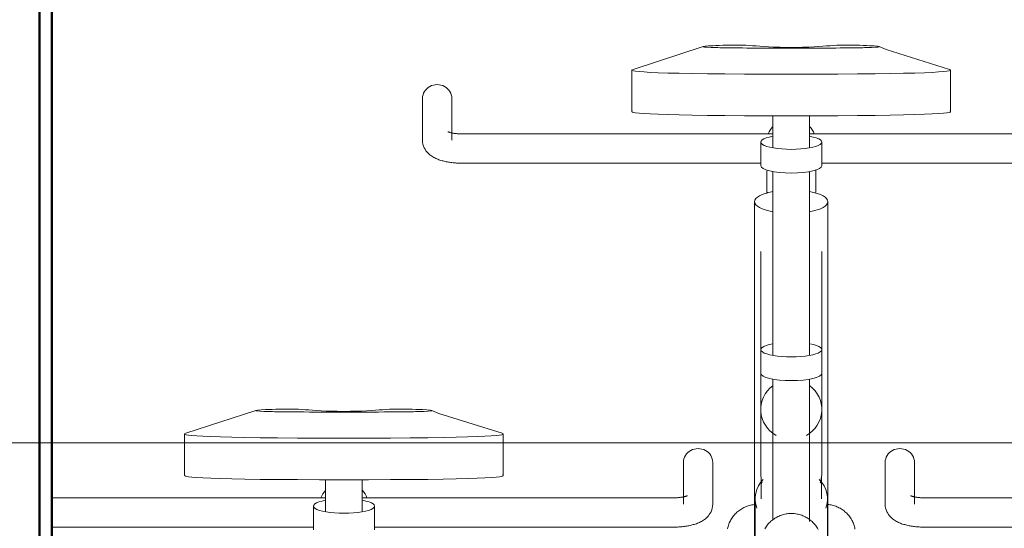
# Model space of a CAD drawing. Extents: x 50445 to 145605, y -10968 to 41989.
# Tile 98 of 256: x 85830 to 86636, y 317 to 734. Entities that reach past the tile are written whole.
import ezdxf

# ---------------------------------------------------------------- set-up
doc = ezdxf.new("R2010")
doc.units = 0
doc.header["$LTSCALE"] = 414.30304
doc.header["$MEASUREMENT"] = 0
for name, color, linetype, lineweight in [('A-DETL', 5, 'CONTINUOUS', 18), ('A-EQPM', 6, 'CONTINUOUS', 18), ('I-WALL', 2, 'CONTINUOUS', 25)]:
    doc.layers.add(name, color=color, linetype=linetype, lineweight=lineweight)

# ---------------------------------------------------------------- blocks, each defined once
blk = doc.blocks.new('97_KA_gestapelde fietsenstalling 8 fietsen 1600x1900 - Type-8006210-plotview doorsnede C C  -  1 op 100')
at = {"layer": 'A-EQPM'}
for p, q in [((5210.13, 44.3), (5152.74, 25.69)), ((5269.1, 43.1), (5295.3, 43.1)), ((5151.71, 25.1), (5151.71, -8.98)), ((5412.69, -8.98), (5412.69, 25.1)), ((4980.2, 1.91), (4980.2, -32.29)), ((5004.2, -32.29), (5004.2, 1.91)), ((5267.2, -12.32), (5267.2, -38.54)), ((5297.2, -38.54), (5297.2, -12.32)), ((5267.2, -27.13), (5012.2, -27.13)), ((5552.2, -27.13), (5297.12, -27.13)), ((5257.2, -33.87), (5257.2, -53.3)), ((5307.2, -53.3), (5307.2, -33.87)), ((5012.2, -51.13), (5257.2, -51.13)), ((5307.1, -51.13), (5552.2, -51.13)), ((5267.2, -57.99), (5267.2, -208.13)), ((5297.2, -208.13), (5297.2, -57.99)), ((5262.67, -74.78), (5262.2, -76.01)), ((5252.2, -82.63), (5252.2, -184.84)), ((5312.2, -184.84), (5312.2, -82.63)), ((5257.2, -123.36), (5257.2, -203.83)), ((5307.2, -203.83), (5307.2, -123.36)), ((5252.2, -152.21), (5252.2, -362.96)), ((5312.2, -362.96), (5312.2, -152.21)), ((5257.2, -203.83), (5257.2, -223.26)), ((5307.2, -223.26), (5307.2, -203.83)), ((5257.2, -223.26), (5257.2, -252.82)), ((5307.2, -252.82), (5307.2, -223.26)), ((5267.2, -227.94), (5267.2, -343.5)), ((5297.2, -344.41), (5297.2, -227.94)), ((4843.83, -253.7), (4786.44, -272.31)), ((4902.8, -254.9), (4929, -254.9)), ((5257.2, -252.82), (5257.2, -304.8)), ((5307.2, -304.8), (5307.2, -252.82)), ((4785.41, -272.9), (4785.41, -306.98)), ((5046.39, -306.98), (5046.39, -272.9)), ((5193.9, -296.09), (5193.9, -330.29)), ((5217.9, -330.29), (5217.9, -296.09)), ((5257.2, -298.21), (5257.2, -304.8)), ((5307.2, -304.8), (5307.2, -298.21)), ((5359.1, -296.09), (5359.1, -330.29)), ((5383.1, -330.29), (5383.1, -296.09)), ((4900.9, -310.32), (4900.9, -336.54)), ((4930.9, -336.54), (4930.9, -310.32)), ((5257.55, -310.69), (5257.55, -325.86)), ((5306.85, -325.86), (5306.85, -310.69)), ((4900.9, -325.13), (4676.6, -325.13)), ((5185.9, -325.13), (4930.82, -325.13)), ((5252.55, -325.86), (5252.55, -362.96)), ((5311.85, -363), (5311.85, -325.86)), ((5646.1, -325.13), (5391.1, -325.13)), ((4890.9, -331.87), (4890.9, -351.3)), ((4940.9, -351.3), (4940.9, -331.87)), ((4676.6, -349.13), (4890.9, -349.13)), ((4940.8, -349.13), (5185.9, -349.13)), ((5391.1, -349.13), (5636.1, -349.13))]:
    blk.add_line(p, q, dxfattribs=at)
at = {"layer": 'A-EQPM', "flags": 128}
for points in [[(5411.66, 25.69), (5359.96, 42), (5354.27, 44.3)], [(5000.99, -25.39), (5001.02, -25.4), (5001.1, -25.44), (5001.23, -25.5), (5001.4, -25.58), (5001.62, -25.66), (5001.88, -25.75), (5002.18, -25.85), (5002.51, -25.96), (5002.88, -26.06), (5003.28, -26.17), (5003.71, -26.27), (5004.16, -26.37), (5004.64, -26.47), (5005.14, -26.56), (5005.67, -26.65), (5006.21, -26.73), (5006.77, -26.8), (5007.35, -26.87), (5007.94, -26.93), (5008.54, -26.99), (5009.15, -27.03), (5009.77, -27.07), (5010.39, -27.1), (5011.02, -27.12), (5011.66, -27.13), (5012.2, -27.13)], [(4980.2, -32.29), (4980.3, -33.96), (4980.58, -35.58), (4981.03, -37.1), (4981.6, -38.5), (4982.27, -39.77), (4983.01, -40.9), (4983.79, -41.91), (4984.6, -42.8), (4985.41, -43.58), (4986.23, -44.29), (4987.05, -44.92), (4987.87, -45.48), (4988.69, -45.99), (4989.51, -46.46), (4990.33, -46.89), (4991.15, -47.28), (4991.97, -47.65), (4992.8, -47.98), (4993.64, -48.3), (4994.48, -48.59), (4995.33, -48.86), (4996.19, -49.11), (4997.06, -49.35), (4997.93, -49.57), (4998.82, -49.77), (4999.71, -49.96), (5000.61, -50.13), (5001.53, -50.29), (5002.44, -50.43), (5003.37, -50.56), (5004.3, -50.68), (5005.24, -50.78), (5006.19, -50.87), (5007.14, -50.95), (5008.09, -51.01), (5009.05, -51.06), (5010.01, -51.1), (5010.97, -51.12), (5011.94, -51.13), (5012.2, -51.13)], [(5262.2, -57.44), (5262.2, -58.54), (5262.2, -59.65), (5262.2, -60.77), (5262.2, -61.91), (5262.2, -63.05), (5262.2, -64.2), (5262.2, -65.35), (5262.2, -66.51), (5262.2, -67.67), (5262.2, -68.83), (5262.2, -69.99), (5262.2, -71.14), (5262.2, -72.28), (5262.2, -73.42), (5262.2, -74.55), (5262.2, -75.67)], [(5302.2, -75.02), (5302.2, -73.9), (5302.2, -72.76), (5302.2, -71.62), (5302.2, -70.47), (5302.2, -69.32), (5302.2, -68.16), (5302.2, -67), (5302.2, -65.84), (5302.2, -64.69), (5302.2, -63.53), (5302.2, -62.39), (5302.2, -61.25), (5302.2, -60.12), (5302.2, -59), (5302.2, -57.9), (5302.2, -56.81)], [(5045.35, -272.31), (4993.65, -256), (4987.97, -253.7)], [(5197.11, -323.39), (5197.08, -323.4), (5197, -323.44), (5196.87, -323.5), (5196.7, -323.58), (5196.48, -323.66), (5196.22, -323.75), (5195.92, -323.85), (5195.59, -323.96), (5195.22, -324.06), (5194.82, -324.17), (5194.39, -324.27), (5193.94, -324.37), (5193.46, -324.47), (5192.95, -324.56), (5192.43, -324.65), (5191.89, -324.73), (5191.33, -324.8), (5190.75, -324.87), (5190.16, -324.93), (5189.56, -324.99), (5188.95, -325.03), (5188.33, -325.07), (5187.7, -325.1), (5187.07, -325.12), (5186.44, -325.13), (5185.9, -325.13)], [(5217.9, -330.29), (5217.8, -331.96), (5217.52, -333.58), (5217.07, -335.1), (5216.5, -336.5), (5215.82, -337.77), (5215.08, -338.9), (5214.3, -339.91), (5213.5, -340.8), (5212.69, -341.58), (5211.87, -342.29), (5211.05, -342.92), (5210.23, -343.48), (5209.41, -343.99), (5208.59, -344.46), (5207.77, -344.89), (5206.95, -345.28), (5206.12, -345.65), (5205.29, -345.98), (5204.46, -346.3), (5203.62, -346.59), (5202.76, -346.86), (5201.91, -347.11), (5201.04, -347.35), (5200.16, -347.57), (5199.28, -347.77), (5198.38, -347.96), (5197.48, -348.13), (5196.57, -348.29), (5195.65, -348.43), (5194.73, -348.56), (5193.79, -348.68), (5192.85, -348.78), (5191.91, -348.87), (5190.96, -348.95), (5190, -349.01), (5189.05, -349.06), (5188.09, -349.1), (5187.12, -349.12), (5186.16, -349.13), (5185.9, -349.13)], [(5359.1, -330.29), (5359.2, -331.96), (5359.48, -333.58), (5359.93, -335.1), (5360.5, -336.5), (5361.18, -337.77), (5361.92, -338.9), (5362.7, -339.91), (5363.5, -340.8), (5364.31, -341.58), (5365.13, -342.29), (5365.95, -342.92), (5366.77, -343.48), (5367.59, -343.99), (5368.41, -344.46), (5369.23, -344.89), (5370.05, -345.28), (5370.88, -345.65), (5371.71, -345.98), (5372.54, -346.3), (5373.38, -346.59), (5374.24, -346.86), (5375.09, -347.11), (5375.96, -347.35), (5376.84, -347.57), (5377.72, -347.77), (5378.62, -347.96), (5379.52, -348.13), (5380.43, -348.29), (5381.35, -348.43), (5382.27, -348.56), (5383.21, -348.68), (5384.15, -348.78), (5385.09, -348.87), (5386.04, -348.95), (5387, -349.01), (5387.95, -349.06), (5388.91, -349.1), (5389.88, -349.12), (5390.84, -349.13), (5391.1, -349.13)], [(5379.89, -323.39), (5379.92, -323.4), (5380, -323.44), (5380.13, -323.5), (5380.3, -323.58), (5380.52, -323.66), (5380.78, -323.75), (5381.08, -323.85), (5381.41, -323.96), (5381.78, -324.06), (5382.18, -324.17), (5382.61, -324.27), (5383.06, -324.37), (5383.54, -324.47), (5384.05, -324.56), (5384.57, -324.65), (5385.11, -324.73), (5385.67, -324.8), (5386.25, -324.87), (5386.84, -324.93), (5387.44, -324.99), (5388.05, -325.03), (5388.67, -325.07), (5389.3, -325.1), (5389.93, -325.12), (5390.56, -325.13), (5391.1, -325.13)], [(5251.77, -330.66), (5250.8, -330.79), (5249.84, -330.96), (5248.88, -331.16), (5247.93, -331.4), (5246.99, -331.67), (5246.06, -331.98), (5245.15, -332.33), (5244.24, -332.71), (5243.36, -333.13), (5242.49, -333.58), (5241.63, -334.06), (5240.8, -334.58), (5239.98, -335.12), (5239.19, -335.71), (5238.42, -336.32), (5237.68, -336.96), (5236.96, -337.63), (5236.27, -338.33), (5235.61, -339.06), (5234.98, -339.81), (5234.37, -340.59), (5233.8, -341.4), (5233.27, -342.22), (5232.76, -343.07), (5232.3, -343.94), (5231.86, -344.83), (5231.47, -345.74), (5231.11, -346.66), (5230.8, -347.59), (5230.52, -348.54), (5230.28, -349.5), (5230.08, -350.47)], [(5260.5, -350.54), (5261.02, -349.68), (5261.57, -348.85), (5262.15, -348.03), (5262.76, -347.24), (5263.4, -346.48), (5264.08, -345.74), (5264.78, -345.03), (5265.51, -344.35), (5266.27, -343.69), (5267.05, -343.07), (5267.86, -342.48), (5268.69, -341.92), (5269.54, -341.4), (5270.42, -340.91), (5271.31, -340.46), (5272.22, -340.04), (5273.14, -339.66), (5274.08, -339.32), (5275.03, -339.01), (5275.99, -338.74), (5276.97, -338.51), (5277.95, -338.33), (5278.94, -338.17), (5279.93, -338.06), (5280.93, -337.99), (5281.93, -337.96), (5282.93, -337.97), (5283.93, -338.02), (5284.92, -338.11), (5285.92, -338.24), (5286.9, -338.41), (5287.88, -338.62), (5288.85, -338.86), (5289.81, -339.15), (5290.75, -339.47), (5291.69, -339.83), (5292.6, -340.23), (5293.5, -340.66), (5294.39, -341.13), (5295.25, -341.64), (5296.09, -342.18), (5296.91, -342.75), (5297.71, -343.35), (5298.48, -343.99), (5299.23, -344.66), (5299.94, -345.35), (5300.63, -346.07), (5301.29, -346.83), (5301.92, -347.6), (5302.52, -348.4), (5303.09, -349.23), (5303.62, -350.07), (5304.12, -350.94)], [(5334.36, -350.74), (5334.18, -349.76), (5333.95, -348.8), (5333.68, -347.85), (5333.37, -346.91), (5333.03, -345.98), (5332.64, -345.07), (5332.22, -344.18), (5331.76, -343.31), (5331.27, -342.45), (5330.74, -341.62), (5330.18, -340.81), (5329.59, -340.02), (5328.96, -339.26), (5328.31, -338.53), (5327.62, -337.82), (5326.91, -337.14), (5326.18, -336.49), (5325.41, -335.87), (5324.63, -335.28), (5323.82, -334.72), (5322.99, -334.2), (5322.15, -333.7), (5321.28, -333.24), (5320.4, -332.82), (5319.5, -332.43), (5318.58, -332.07), (5317.66, -331.75), (5316.72, -331.47), (5315.78, -331.22), (5314.82, -331.01), (5313.86, -330.83), (5312.89, -330.69), (5311.92, -330.59)]]:
    blk.add_lwpolyline(points, dxfattribs=at)
at = {"layer": 'A-EQPM'}
for centre, major_axis, ratio, start_param, end_param in [((4992.2, 1.91), (12, 0), 0.939693, 0, 3.141593), ((5282.2, -33.42), (20, 0), 0.931915, 2.426856, 2.797325), ((5282.2, -33.42), (20, 0), 0.931915, 0.344268, 0.719846), ((5282.2, -33.87), (25, 0), 0.237436, 2.220803, 4.712389), ((5282.2, -33.87), (25, 0), 0.237436, 4.712389, 7.208051), ((5282.2, -53.3), (25, 0), 0.237436, 3.141593, 4.712389), ((5282.2, -53.3), (25, 0), 0.237436, 4.712389, 6.283185), ((5282.2, -82.63), (30, 0), 0.320127, 2.094395, 4.18879), ((5282.2, -82.63), (30, 0), 0.320127, 5.235988, 7.330383), ((5282.2, -203.83), (25, 0), 0.237436, 2.219192, 4.712389), ((5282.2, -203.83), (25, 0), 0.237436, 4.712389, 7.203975), ((5282.2, -223.26), (25, 0), 0.237436, 3.141593, 4.712389), ((5282.2, -223.26), (25, 0), 0.237436, 4.712389, 6.283185), ((5282.2, -252.82), (25, 0), 0.978148, 2.220803, 4.18879), ((5282.2, -252.82), (25, 0), 0.978148, 5.235988, 7.20753), ((5205.9, -296.09), (12, 0), 0.939693, 0, 3.141593), ((5371.1, -296.09), (12, 0), 0.939693, 0, 3.141593), ((5282.2, -325.86), (29.65, 0), 0.838671, 2.452801, 3.455752), ((5282.2, -310.69), (24.65, 0), 0.838671, 3.05396, 3.278335), ((5282.2, -325.86), (29.65, 0), 0.838671, 5.969026, 6.971977), ((5282.2, -310.69), (24.65, 0), 0.838671, 6.146443, 6.370818), ((4915.9, -331.42), (20, 0), 0.931915, 2.426856, 2.797325), ((4915.9, -331.42), (20, 0), 0.931915, 0.344268, 0.719846), ((4915.9, -331.87), (25, 0), 0.237436, 2.220803, 4.712389), ((4915.9, -331.87), (25, 0), 0.237436, 4.712389, 7.208051)]:
    blk.add_ellipse(centre, major_axis=major_axis, ratio=ratio, start_param=start_param, end_param=end_param, dxfattribs=at)
for points, knots in [([(5267.73, 43.92), (5255.94, 44.54), (5243.08, 45.98), (5216.24, 45.17), (5206.66, 44.1), (5218.44, 43.48), (5238.62, 43.1), (5269.1, 43.1)], [0, 0, 0, 0, 0.0854061, 0.1773603, 0.2542553, 0.3207509, 0.3957861, 0.3957861, 0.3957861, 0.3957861]), ([(5295.3, 43.1), (5325.78, 43.1), (5345.96, 43.48), (5357.74, 44.1), (5348.16, 45.17), (5321.32, 45.98), (5308.46, 44.54), (5296.67, 43.92)], [0, 0, 0, 0, 0.0750352, 0.1415308, 0.2184258, 0.31038, 0.3957861, 0.3957861, 0.3957861, 0.3957861]), ([(4901.43, -254.08), (4889.64, -253.46), (4876.78, -252.02), (4849.94, -252.83), (4840.36, -253.9), (4852.14, -254.52), (4872.32, -254.9), (4902.8, -254.9)], [0, 0, 0, 0, 0.0854061, 0.1773603, 0.2542553, 0.3207509, 0.3957861, 0.3957861, 0.3957861, 0.3957861]), ([(4929, -254.9), (4959.48, -254.9), (4979.66, -254.52), (4991.44, -253.9), (4981.85, -252.83), (4955.02, -252.02), (4942.16, -253.46), (4930.36, -254.08)], [0, 0, 0, 0, 0.0750352, 0.1415308, 0.2184258, 0.31038, 0.3957861, 0.3957861, 0.3957861, 0.3957861]), ([(5258.41, -312.98), (5258.28, -312.55), (5257.85, -311), (5257.34, -308.28), (5257.2, -305.96), (5257.2, -304.8)], [0.40033552, 0.40033552, 0.40033552, 0.40033552, 0.41666667, 0.45833333, 0.5, 0.5, 0.5, 0.5]), ([(5307.2, -304.8), (5307.2, -305.96), (5307.06, -308.28), (5306.55, -311), (5306.12, -312.55), (5305.98, -312.98)], [0.5, 0.5, 0.5, 0.5, 0.54166667, 0.58333333, 0.59966448, 0.59966448, 0.59966448, 0.59966448])]:
    blk.add_open_spline(points, degree=3, knots=knots, dxfattribs=at)
for points in [[(5282.2, 43.64), (5277.32, 43.64), (5272.5, 43.73), (5267.73, 43.92)], [(5296.67, 43.92), (5291.9, 43.73), (5287.08, 43.64), (5282.2, 43.64)], [(5152.28, 25.53), (5147.69, 23.72), (5169.27, 21.72), (5282.2, 21.72)], [(5282.2, 21.72), (5169.27, 21.72), (5147.69, 23.72), (5152.28, 25.53)], [(5282.2, 21.72), (5395.13, 21.72), (5416.71, 23.72), (5412.12, 25.53)], [(5412.12, 25.53), (5416.71, 23.72), (5395.13, 21.72), (5282.2, 21.72)], [(5282.2, -12.36), (5169.27, -12.36), (5147.69, -10.36), (5152.28, -8.55)], [(5412.12, -8.55), (5416.71, -10.36), (5395.13, -12.36), (5282.2, -12.36)], [(4915.9, -254.36), (4911.02, -254.36), (4906.19, -254.27), (4901.43, -254.08)], [(4930.36, -254.08), (4925.6, -254.27), (4920.78, -254.36), (4915.9, -254.36)], [(4785.98, -272.47), (4781.38, -274.28), (4802.96, -276.28), (4915.9, -276.28)], [(4915.9, -276.28), (4802.96, -276.28), (4781.38, -274.28), (4785.98, -272.47)], [(4915.9, -276.28), (5028.83, -276.28), (5050.41, -274.28), (5045.82, -272.47)], [(5045.82, -272.47), (5050.41, -274.28), (5028.83, -276.28), (4915.9, -276.28)], [(4915.9, -310.36), (4802.96, -310.36), (4781.38, -308.36), (4785.98, -306.55)], [(5045.82, -306.55), (5050.41, -308.36), (5028.83, -310.36), (4915.9, -310.36)]]:
    blk.add_open_spline(points, degree=3, dxfattribs=at)

msp = doc.modelspace()

# ---------------------------------------------------------------- linework, layer by layer
at = {"layer": 'A-DETL'}
msp.add_line((142875.48, 387.18), (74362.52, 387.18), dxfattribs=at)
at = {"layer": 'I-WALL', "lineweight": 50}
for p, q in [((85846.12, 1347.18), (85846.12, -1812.82)), ((85856.12, -1812.82), (85856.12, 1347.18))]:
    msp.add_line(p, q, dxfattribs=at)

# ---------------------------------------------------------------- block references
at = {"layer": 'A-EQPM'}
msp.add_blockref('97_KA_gestapelde fietsenstalling 8 fietsen 1600x1900 - Type-8006210-plotview doorsnede C C  -  1 op 100', (81179.52, 667.18), dxfattribs=at)

doc.saveas('drawing.dxf')
